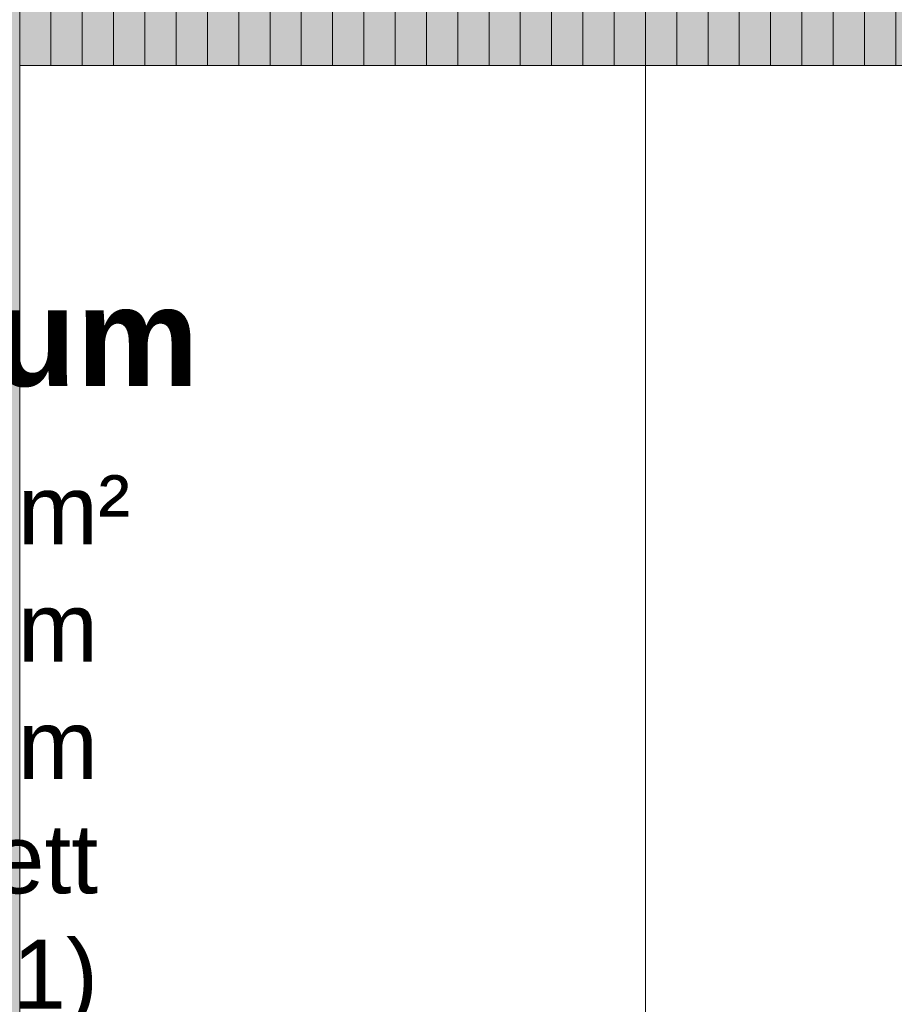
# Model space of a CAD drawing. Header units: metres. Extents: x -111 to 152, y -132 to 99.
# Tile 195 of 256: x -11.6 to -10.48, y -10.33 to -9.07. Entities that reach past the tile are written whole.
import ezdxf
from ezdxf.enums import TextEntityAlignment as Align

# ---------------------------------------------------------------- set-up
doc = ezdxf.new("R2010")
doc.units = ezdxf.units.M
doc.linetypes.add('Achsen 01', pattern=[5.291531, 3.175, -1.058062, 0.352704, -0.705764])
doc.linetypes.add('Raster 01', pattern=[2, 1, -1])
for name, color, linetype, lineweight, true_color in [('031_Metallbauarbeiten-350 Lamellendecke DS', 7, 'Continuous', 35, 0x666666), ('AV1-Achsen', 1, 'Achsen 01', 18, 0xff0000), ('AV1-Einrichtung', 7, 'Continuous', 9, 0xa6a6a6), ('AV1-Raster', 7, 'Raster 01', 9, 0xa6a6a6)]:
    doc.layers.add(name, color=color, linetype=linetype, lineweight=lineweight, true_color=true_color)
for name, color, linetype, lineweight in [('_1.35m (3D)', 7, 'Continuous', 9), ('_EG (2D)', 7, 'Continuous', 9), ('_EG - DS (2D)', 7, 'Continuous', 9), ('_GRU (2D)', 7, 'Continuous', 9), ('AV1-Stempel-Raumstempel', 7, 'Continuous', 9)]:
    doc.layers.add(name, color=color, linetype=linetype, lineweight=lineweight)
doc.styles.add('Arial', font='arial.ttf')
doc.styles.add('Arial (bold)', font='arialbd.ttf')

# ---------------------------------------------------------------- blocks, each defined once
blk = doc.blocks.new('Group-2')
at = {"layer": 'AV1-Raster'}
for p, q in [((-10.8, -22.95), (-10.8, 1.35)), ((1.35, -9.45), (-40.5, -9.45))]:
    blk.add_line(p, q, dxfattribs=at)
blk = doc.blocks.new('1.35m (3D)')
at = {"layer": 'AV1-Raster', "color": 7}
blk.add_blockref('Group-2', (0, 0), dxfattribs=at)
blk = doc.blocks.new('EG - DS (2D)')
at = {"layer": '031_Metallbauarbeiten-350 Lamellendecke DS', "linetype": 'Continuous', "lineweight": 0, "transparency": 33554508}
blk.add_hatch(color=254, dxfattribs=at).paths.add_polyline_path([(-10.9614, -8.2), (-13.335, -8.2), (-13.335, -13.4), (-10.9614, -13.4), (-10.9614, -13.35), (-10.6365, -13.35), (-10.6365, -13.4), (-8.262, -13.4), (-8.262, -8.2), (-10.6365, -8.2), (-10.6365, -8.25), (-10.9614, -8.25)])
at = {"layer": '031_Metallbauarbeiten-350 Lamellendecke DS', "linetype": 'Continuous', "lineweight": 9, "transparency": 33554508}
h = blk.add_hatch(dxfattribs=at)
h.set_pattern_fill('Lamellendecke', color=252, style=0, pattern_type=2)
h.set_pattern_definition([(90, (-10.8, -10.875), (0.04, 0), [])])
h.paths.add_polyline_path([(-10.9614, -8.2), (-13.335, -8.2), (-13.335, -13.4), (-10.9614, -13.4), (-10.9614, -13.35), (-10.6365, -13.35), (-10.6365, -13.4), (-8.262, -13.4), (-8.262, -8.2), (-10.6365, -8.2), (-10.6365, -8.25), (-10.9614, -8.25)])
blk = doc.blocks.new('Raumstempel - Symbol - 1 (2D)')
at = {"layer": 'AV1-Stempel-Raumstempel', "attachment_point": 1, "line_spacing_factor": 0.967919, "style": 'Arial'}
for s, insert, char_height in [('m²', (1.6225, -0.6736), 0.08826), ('m', (1.6225, -0.8236), 0.0883), ('m', (1.6225, -0.9736), 0.0883)]:
    blk.add_mtext(s, dxfattribs=dict(at, insert=insert, char_height=char_height))
at = {"layer": 'AV1-Stempel-Raumstempel'}
for tag, style, p in [('Raumnummer', 'Arial', (0.2, -0.2337)), ('Raumname', 'Arial (bold)', (0.2, -0.4337))]:
    blk.add_attdef(tag, text='', height=0.1261, dxfattribs=dict(at, style=style)).set_placement(p, align=Align.TOP_LEFT)
at = {"layer": 'AV1-Stempel-Raumstempel', "style": 'Arial'}
for tag, p in [('Raumfläche', (1.5725, -0.6736)), ('Raumumfang', (1.5725, -0.8236)), ('LRH', (1.5725, -0.9736)), ('Bodenbelag', (1.7253, -1.1199)), ('Bodendetail', (1.7253, -1.2674)), ('Decke', (1.7278, -1.415)), ('Höhe_DA', (1.5725, -1.5625))]:
    blk.add_attdef(tag, text='', height=0.0883, dxfattribs=at).set_placement(p, align=Align.TOP_RIGHT)
blk = doc.blocks.new('EG (2D)')
at = {"color": 255, "transparency": 33554559}
blk.add_wipeout([(-11.6, -12.125), (-11.6, -9.125), (-10, -9.125), (-10, -12.125)], dxfattribs=at).dxf.layer = 'AV1-Einrichtung'
at = {"layer": 'AV1-Einrichtung', "flags": 128}
blk.add_lwpolyline([(-11.6, -12.125), (-11.6, -9.125), (-10, -9.125), (-10, -12.125)], close=True, dxfattribs=at)
at = {"layer": 'AV1-Stempel-Raumstempel'}
ref = blk.add_blockref('Raumstempel - Symbol - 1 (2D)', (-13.225, -8.975), dxfattribs=at)
ref.add_attrib('Raumname', 'Besprechungsraum', dxfattribs={"height": 0.12609, "style": 'Arial (bold)'}).set_placement((-13.025, -9.4087), align=Align.TOP_LEFT)
ref.add_attrib('Bodendetail', '(BA 1.1)', dxfattribs={"height": 0.08826, "style": 'Arial'}).set_placement((-11.4997, -10.2424), align=Align.TOP_RIGHT)
ref.add_attrib('Bodenbelag', 'Parkett', dxfattribs={"height": 0.08826, "style": 'Arial'}).set_placement((-11.4997, -10.0949), align=Align.TOP_RIGHT)
blk = doc.blocks.new('Group-711')
at = {"layer": 'AV1-Achsen'}
blk.add_line((-10.8, -26.5), (-10.8, 4.9), dxfattribs=at)
blk = doc.blocks.new('GRU (2D)')
at = {"layer": 'AV1-Achsen', "color": 7}
blk.add_blockref('Group-711', (0, 0), dxfattribs=at)

msp = doc.modelspace()

# ---------------------------------------------------------------- block references
at = {"layer": '_1.35m (3D)'}
msp.add_blockref('1.35m (3D)', (0, 0), dxfattribs=at)

# ---------------------------------------------------------------- next in the draw order: block references
at = {"layer": '_EG - DS (2D)'}
msp.add_blockref('EG - DS (2D)', (0, 0), dxfattribs=at)

# ---------------------------------------------------------------- next in the draw order: block references
at = {"layer": '_EG (2D)'}
msp.add_blockref('EG (2D)', (0, 0), dxfattribs=at)

# ---------------------------------------------------------------- next in the draw order: block references
at = {"layer": '_GRU (2D)'}
msp.add_blockref('GRU (2D)', (0, 0), dxfattribs=at)

doc.saveas('drawing.dxf')
